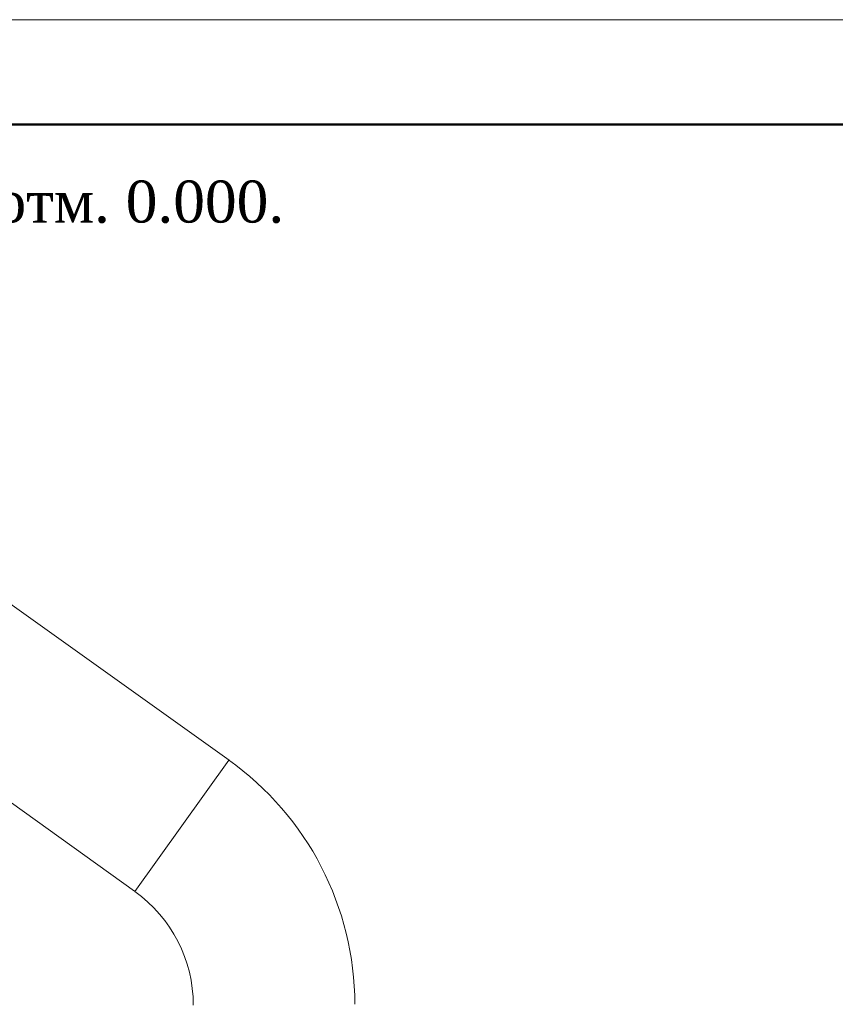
# Model space of a CAD drawing. Header units: millimetres. Extents: x 196 to 2027204, y -221452 to 153872.
# Tile 94 of 256: x 1108677 to 1112564, y -196312 to -191620. Entities that reach past the tile are written whole.
import ezdxf

# ---------------------------------------------------------------- set-up
doc = ezdxf.new("R2010")
doc.units = ezdxf.units.MM
doc.layers.add('(007) Здания', color=7, linetype='Continuous')
doc.layers.add('Текст', color=7, linetype='Continuous', lineweight=30)
doc.styles.add('Times New Roman', font='times.ttf')

# ---------------------------------------------------------------- blocks, each defined once
blk = doc.blocks.new('*U21')
at = {"lineweight": 9}
blk.add_line((-20, 292), (400, 292), dxfattribs=at)
at = {"lineweight": 50}
blk.add_line((0, 287), (395, 287), dxfattribs=at)

msp = doc.modelspace()

# ---------------------------------------------------------------- linework, layer by layer
at = {"color": 0, "linetype": 'Continuous', "lineweight": 0}
for p, q in [((1107442.1, -193552.2), (1109674.9, -195148.4, -0.4)), ((1106994.4, -194178.5), (1109223.8, -195772.4, -0.4)), ((1109674, -195147.8, -0.4), (1109226.3, -195774.1, -0.4))]:
    msp.add_line(p, q, dxfattribs=at)
for centre, radius, start, end in [((1108838.8, -196315.6, 1.1), 1435.8, 0.1646, 54.5133), ((1108839.6, -196315, -0.4), 664.8, 359.9187, 54.4377)]:
    msp.add_arc(centre, radius, start, end, dxfattribs=at)

# ---------------------------------------------------------------- block references
at = {"layer": '(007) Здания', "lineweight": 30, "ltscale": 500, "xscale": 100, "yscale": 100, "zscale": 100}
msp.add_blockref('*U21', (1087559.1, -220819.6), dxfattribs=at)

# ---------------------------------------------------------------- texts
at = {"layer": 'Текст', "linetype": 'ByBlock', "lineweight": 50, "insert": (1103566.8, -192386.3, 0.1), "char_height": 200, "width": 6558.993, "attachment_point": 1, "style": 'Times New Roman'}
msp.add_mtext('Расположение оборудования. План на отм. 0.000.', dxfattribs=at)

doc.saveas('drawing.dxf')
